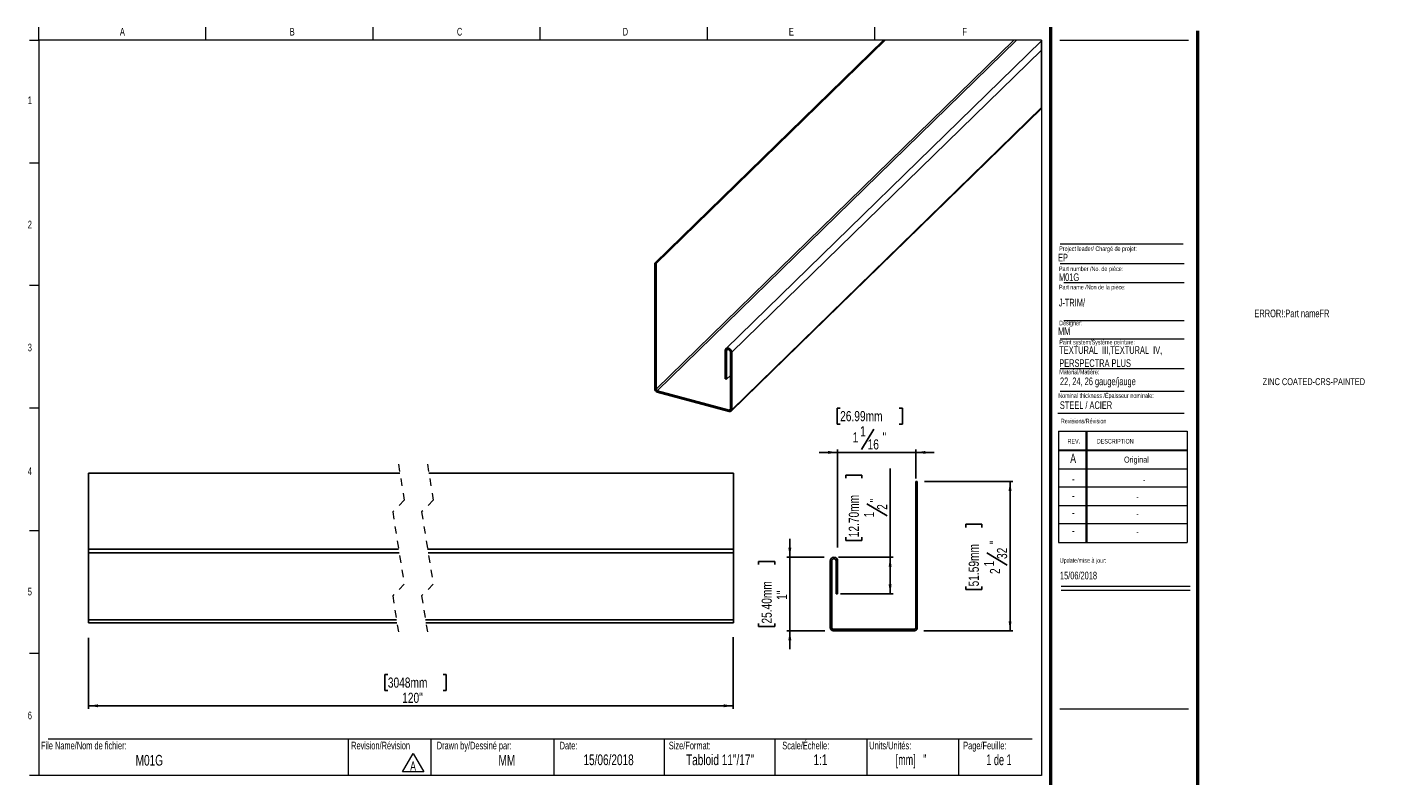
# Model space of a CAD drawing. Header units: inches. Extents: x 0.5 to 18.9, y 0.4 to 10.7.
import ezdxf

# ---------------------------------------------------------------- set-up
doc = ezdxf.new("R2010")
doc.units = ezdxf.units.IN
doc.header["$MEASUREMENT"] = 0
doc.linetypes.add('HIDDEN', pattern=[0.075, 0.05, -0.025])
doc.layers.add('FORMAT', color=7, linetype='Continuous')
doc.styles.add('SLDTEXTSTYLE0', font='TXT', dxfattribs={"width": 0.7})
doc.styles.add('SLDTEXTSTYLE1', font='TXT', dxfattribs={"width": 0.633333})
doc.styles.add('SLDTEXTSTYLE2', font='TXT', dxfattribs={"width": 0.625})
doc.styles.add('SLDTEXTSTYLE3', font='TXT', dxfattribs={"width": 0.75})
doc.dimstyles.new('SLDDIMSTYLE0', dxfattribs={"dimtxt": 0.137795, "dimasz": 0.13, "dimexe": 0, "dimexo": 0.0625, "dimgap": 0.034449, "dimtad": 1, "dimrnd": 1e-09, "dimzin": 12, "dimdsep": 46, "dimlunit": 5, "dimtxsty": 'SLDTEXTSTYLE3', "dimsah": 1, "dimcen": 0.09, "dimadec": 0, "dimazin": 3, "dimtfac": 1, "dimtmove": 0, "dimatfit": 0, "dimfxl": 1, "dimfrac": 2, "dimtolj": 1, "dimtzin": 12, "dimarcsym": 0})
doc.dimstyles.new('SLDDIMSTYLE1', dxfattribs={"dimtxt": 0.137795, "dimasz": 0.13, "dimexe": 0, "dimexo": 0.0625, "dimgap": 0.034449, "dimtad": 1, "dimdec": 6, "dimrnd": 1e-09, "dimzin": 12, "dimdsep": 46, "dimlunit": 5, "dimtxsty": 'SLDTEXTSTYLE3', "dimsah": 1, "dimcen": 0.09, "dimadec": 0, "dimazin": 3, "dimtfac": 1, "dimtofl": 0, "dimtmove": 0, "dimatfit": 3, "dimfxl": 1, "dimfrac": 2, "dimtolj": 1, "dimtzin": 12, "dimarcsym": 0})
doc.dimstyles.new('SLDDIMSTYLE2', dxfattribs={"dimtxt": 0.137795, "dimasz": 0.13, "dimexe": 0, "dimexo": 0.0625, "dimgap": 0.034449, "dimtad": 1, "dimdec": 6, "dimrnd": 1e-09, "dimzin": 12, "dimdsep": 46, "dimlunit": 5, "dimtxsty": 'SLDTEXTSTYLE3', "dimsah": 1, "dimcen": 0.09, "dimadec": 0, "dimazin": 3, "dimtfac": 1, "dimtmove": 0, "dimatfit": 0, "dimfxl": 1, "dimfrac": 2, "dimtolj": 1, "dimtzin": 12, "dimarcsym": 0})
doc.dimstyles.new('SLDDIMSTYLE3', dxfattribs={"dimtxt": 0.137795, "dimasz": 0.13, "dimexe": 0, "dimexo": 0.0625, "dimgap": 0.034449, "dimtad": 1, "dimrnd": 1e-09, "dimzin": 12, "dimdsep": 46, "dimlunit": 5, "dimtxsty": 'SLDTEXTSTYLE3', "dimsah": 1, "dimcen": 0.09, "dimadec": 0, "dimazin": 3, "dimtfac": 1, "dimtofl": 0, "dimtmove": 0, "dimatfit": 3, "dimfxl": 1, "dimfrac": 2, "dimtolj": 1, "dimtzin": 12, "dimarcsym": 0})

# ---------------------------------------------------------------- blocks, each defined once
blk = doc.blocks.new('SW_NOTE_0')
at = {"color": 0, "linetype": 'Continuous', "lineweight": 0}
for p, q in [((-0.097, 0.017), (0.049, 0.27)), ((0.049, 0.27), (0.195, 0.017)), ((0.195, 0.017), (-0.097, 0.017))]:
    blk.add_line(p, q, dxfattribs=at)
at = {"color": 0, "linetype": 'Continuous', "lineweight": 0, "insert": (0.049, 0.161), "char_height": 0.125, "attachment_point": 2, "style": 'SLDTEXTSTYLE0'}
blk.add_mtext('A', dxfattribs=at)
blk = doc.blocks.new('SW_NOTE_1')
at = {"layer": 'FORMAT', "color": 0, "char_height": 0.10417, "attachment_point": 1, "style": 'SLDTEXTSTYLE0'}
for s, insert in [('TEXTURAL  III,TEXTURAL  IV,', (0, 0.134)), ('PERSPECTRA PLUS', (0, -0.044))]:
    blk.add_mtext(s, dxfattribs=dict(at, insert=insert))
blk = doc.blocks.new('_D')
at = {"layer": 'FORMAT'}
for p, q in [((10.832, 3.487), (10.832, 3.737)), ((10.407, 3.388), (10.407, 3.43)), ((10.407, 3.43), (10.626, 3.43)), ((10.626, 3.43), (10.626, 3.388)), ((11.3, 3.487), (10.793, 3.487)), ((10.832, 3.487), (10.832, 2.487)), ((10.407, 2.585), (10.407, 2.543)), ((10.626, 2.543), (10.626, 2.585)), ((10.407, 2.543), (10.626, 2.543)), ((11.306, 2.487), (10.793, 2.487)), ((10.832, 2.487), (10.832, 2.237))]:
    blk.add_line(p, q, dxfattribs=at)
for points in [[(10.832, 3.487), (10.852, 3.617), (10.812, 3.617)], [(10.832, 2.487), (10.812, 2.357), (10.852, 2.357)]]:
    blk.add_solid(points, dxfattribs=at)
at = {"layer": 'FORMAT', "char_height": 0.1378, "attachment_point": 1, "rotation": 90, "style": 'SLDTEXTSTYLE3'}
for s, insert in [('25.40mm', (10.449, 2.585)), ('1"', (10.655, 2.907))]:
    blk.add_mtext(s, dxfattribs=dict(at, insert=insert))
blk = doc.blocks.new('_D_1')
at = {"layer": 'FORMAT'}
for p, q in [((12.195, 3.487), (12.195, 4.695)), ((11.592, 4.56), (11.592, 4.602)), ((11.592, 4.602), (11.811, 4.602)), ((11.811, 4.602), (11.811, 4.56)), ((11.879, 4.213), (12.155, 4.048)), ((11.592, 3.758), (11.592, 3.716)), ((11.592, 3.716), (11.811, 3.716)), ((11.811, 3.716), (11.811, 3.758)), ((11.495, 3.487), (12.235, 3.487)), ((12.195, 2.987), (12.195, 3.487)), ((11.521, 2.987), (12.235, 2.987))]:
    blk.add_line(p, q, dxfattribs=at)
for points in [[(12.195, 3.487), (12.175, 3.357), (12.215, 3.357)], [(12.195, 2.987), (12.215, 3.117), (12.175, 3.117)]]:
    blk.add_solid(points, dxfattribs=at)
at = {"layer": 'FORMAT', "attachment_point": 1, "rotation": 90, "style": 'SLDTEXTSTYLE3'}
for s, insert, char_height in [('12.70mm', (11.633, 3.758), 0.1378), ('"', (11.92, 4.232), 0.138), ('1', (11.84, 4.029), 0.138), ('2', (12.018, 4.131), 0.138)]:
    blk.add_mtext(s, dxfattribs=dict(at, insert=insert, char_height=char_height))
blk = doc.blocks.new('_D_2')
at = {"layer": 'FORMAT'}
for p, q in [((12.663, 4.518), (13.864, 4.518)), ((13.825, 4.518), (13.825, 2.487)), ((13.222, 3.893), (13.222, 3.935)), ((13.222, 3.935), (13.441, 3.935)), ((13.441, 3.935), (13.441, 3.893)), ((13.509, 3.546), (13.785, 3.38)), ((13.222, 3.09), (13.222, 3.048)), ((13.222, 3.048), (13.441, 3.048)), ((13.441, 3.048), (13.441, 3.09)), ((12.654, 2.487), (13.864, 2.487))]:
    blk.add_line(p, q, dxfattribs=at)
for points in [[(13.825, 4.518), (13.805, 4.388), (13.845, 4.388)], [(13.825, 2.487), (13.845, 2.617), (13.805, 2.617)]]:
    blk.add_solid(points, dxfattribs=at)
at = {"layer": 'FORMAT', "attachment_point": 1, "rotation": 90, "style": 'SLDTEXTSTYLE3'}
for s, insert, char_height in [('51.59mm', (13.263, 3.09), 0.1378), ('"', (13.55, 3.666), 0.138), ('32', (13.647, 3.463), 0.1378), ('1', (13.469, 3.361), 0.138), ('2', (13.552, 3.259), 0.138)]:
    blk.add_mtext(s, dxfattribs=dict(at, insert=insert, char_height=char_height))
blk = doc.blocks.new('_D_3')
at = {"layer": 'FORMAT'}
for p, q in [((11.516, 5.515), (11.474, 5.515)), ((11.474, 5.515), (11.474, 5.296)), ((12.319, 5.515), (12.361, 5.515)), ((12.361, 5.515), (12.361, 5.296)), ((11.474, 5.296), (11.516, 5.296)), ((11.972, 5.228), (11.806, 4.952)), ((12.361, 5.296), (12.319, 5.296)), ((11.482, 4.912), (11.232, 4.912)), ((11.482, 3.619), (11.482, 4.951)), ((11.482, 4.912), (12.544, 4.912)), ((12.544, 4.558), (12.544, 4.951)), ((12.544, 4.912), (12.794, 4.912))]:
    blk.add_line(p, q, dxfattribs=at)
for points in [[(11.482, 4.912), (11.352, 4.932), (11.352, 4.892)], [(12.544, 4.912), (12.674, 4.892), (12.674, 4.932)]]:
    blk.add_solid(points, dxfattribs=at)
at = {"layer": 'FORMAT', "attachment_point": 1, "style": 'SLDTEXTSTYLE3'}
for s, insert, char_height in [('26.99mm', (11.516, 5.474), 0.1378), ('1', (11.686, 5.185), 0.138), ('1', (11.787, 5.268), 0.138), ('"', (12.093, 5.187), 0.138), ('16', (11.889, 5.09), 0.1378)]:
    blk.add_mtext(s, dxfattribs=dict(at, insert=insert, char_height=char_height))
blk = doc.blocks.new('_D_4')
at = {"layer": 'FORMAT'}
for p, q in [((10.064, 2.401), (10.064, 1.427)), ((1.301, 2.391), (1.301, 1.427)), ((5.369, 1.892), (5.327, 1.892)), ((5.327, 1.892), (5.327, 1.673)), ((6.121, 1.892), (6.163, 1.892)), ((6.163, 1.892), (6.163, 1.673)), ((5.327, 1.673), (5.369, 1.673)), ((6.163, 1.673), (6.121, 1.673)), ((1.301, 1.467), (10.064, 1.467))]:
    blk.add_line(p, q, dxfattribs=at)
for points in [[(1.301, 1.467), (1.431, 1.447), (1.431, 1.487)], [(10.064, 1.467), (9.934, 1.487), (9.934, 1.447)]]:
    blk.add_solid(points, dxfattribs=at)
at = {"layer": 'FORMAT', "char_height": 0.1378, "attachment_point": 1, "style": 'SLDTEXTSTYLE3'}
for s, insert in [('3048mm', (5.369, 1.851)), ('120"', (5.564, 1.644))]:
    blk.add_mtext(s, dxfattribs=dict(at, insert=insert))

msp = doc.modelspace()

# ---------------------------------------------------------------- linework, layer by layer
at = {"color": 7, "linetype": 'Continuous', "lineweight": 18}
for p, q in [((0.6262516, 10.5170732), (0.6262516, 10.6939449)), ((2.8970849, 10.5170732), (2.8970849, 10.6939449)), ((5.1679183, 10.5170732), (5.1679183, 10.6939449)), ((7.4387516, 10.5170732), (7.4387516, 10.6939449)), ((9.7095849, 10.6939449), (9.7095849, 10.5170732)), ((11.9804183, 10.6939449), (11.9804183, 10.5170732)), ((0.5012516, 10.5170732), (0.6262516, 10.5170732)), ((14.2512516, 10.5170732), (0.6262516, 10.5170732)), ((0.6262516, 10.5170732), (0.6262516, 0.5170732)), ((14.2512516, 10.5170732), (14.2512516, 0.5170732)), ((14.5012516, 10.5170732), (16.2512516, 10.5170732)), ((0.5012516, 8.8504065), (0.6262516, 8.8504065)), ((14.5052809, 7.4796461), (16.192868, 7.4796461)), ((14.5578273, 7.2228331), (16.192868, 7.2228331)), ((0.5012516, 7.1837398), (0.6262516, 7.1837398)), ((14.5578273, 6.7072972), (16.192868, 6.7072972)), ((14.5052809, 6.4574028), (16.192868, 6.4574028)), ((14.5052809, 6.0531641), (16.192868, 6.0531641)), ((14.5052809, 5.7453132), (16.192868, 5.7453132)), ((0.5012516, 5.5170732), (0.6262516, 5.5170732)), ((14.4754278, 5.446808), (16.192868, 5.446808)), ((14.4811999, 5.1987495), (16.2311999, 5.1987495)), ((14.4811999, 5.1987495), (14.4811999, 3.6887495)), ((14.8561999, 5.1987495), (14.8561999, 3.6887495)), ((14.8661999, 5.1987495), (14.8661999, 3.6887495)), ((16.2311999, 5.1987495), (16.2311999, 3.6887495)), ((14.4811999, 4.9487495), (16.2311999, 4.9487495)), ((14.4811999, 4.9387495), (16.2311999, 4.9387495)), ((14.4811999, 4.6887495), (16.2311999, 4.6887495)), ((16.2311999, 4.4387495), (14.4811999, 4.4387495)), ((14.4811999, 4.1887495), (16.2311999, 4.1887495)), ((16.2311999, 3.9387495), (14.4811999, 3.9387495)), ((0.5012516, 3.8504065), (0.6262516, 3.8504065)), ((14.4811999, 3.6887495), (16.2311999, 3.6887495)), ((14.5215385, 3.094666), (16.2715385, 3.094666)), ((14.5215385, 3.0386495), (16.2715385, 3.0386495)), ((0.5012516, 2.1837398), (0.6262516, 2.1837398)), ((0.7512516, 1.0170732), (14.1262516, 1.0170732)), ((4.8316802, 1.0170732), (4.8316802, 0.5170732)), ((5.9539324, 1.0170732), (5.9539324, 0.5170732)), ((7.6262516, 1.0170732), (7.6262516, 0.5170732)), ((9.1262516, 1.0170732), (9.1262516, 0.5170732)), ((10.6262516, 1.0170732), (10.6262516, 0.5170732)), ((11.8762516, 1.0170732), (11.8762516, 0.5170732)), ((13.1262516, 1.0170732), (13.1262516, 0.5170732)), ((0.6262516, 0.5170732), (0.5012516, 0.5170732)), ((14.2512516, 0.5170732), (0.6262516, 0.5170732))]:
    msp.add_line(p, q, dxfattribs=at)
at = {"color": 7, "linetype": 'Continuous', "lineweight": 50}
for p, q in [((14.3762516, 10.6939449), (14.3762516, 0.3920732)), ((16.3762516, 0.3920732), (16.3762516, 10.6420732))]:
    msp.add_line(p, q, dxfattribs=at)
at = {"color": 7, "linetype": 'Continuous', "lineweight": 25}
for p, q in [((12.1038556, 10.5170727), (8.9961328, 7.4838393)), ((12.1264702, 10.5170727), (9.0138218, 7.4790334)), ((13.875775, 10.5170727), (9.0138218, 5.7716583)), ((13.9146846, 10.5170727), (9.0309522, 5.7504001)), ((14.2512514, 10.5062453), (9.9628122, 6.320596)), ((14.2512514, 10.3811953), (10.0419573, 6.2727949)), ((14.2512514, 9.6006325), (10.0419573, 5.4922322)), ((10.0346381, 5.4735225), (14.2512514, 9.589066)), ((8.9961328, 7.4838393), (8.9961328, 5.7764666)), ((8.9961328, 7.4838393), (9.0138218, 7.4790334)), ((9.0138218, 7.4790334), (9.0138218, 5.7716583)), ((9.9535148, 6.2968316), (9.9535148, 5.9111074)), ((9.9712038, 6.2920233), (9.9712038, 5.9062991)), ((10.0242683, 5.4970405), (10.0242683, 6.2776032)), ((10.0419573, 5.4922322), (10.0419573, 6.2727949)), ((9.9712038, 5.9062991), (9.9535148, 5.9111074)), ((10.0242683, 5.9580918), (9.9712038, 5.9062991)), ((9.0309522, 5.7504001), (10.0071379, 5.4850937)), ((9.0309522, 5.7332556), (10.0071379, 5.4679492)), ((5.5333085, 4.6276221), (1.3009422, 4.6276221)), ((1.3009422, 4.6276221), (1.3009422, 3.5963721)), ((10.0644168, 4.6276221), (5.9270097, 4.6276221)), ((10.0644168, 4.6276221), (10.0644168, 3.5963721)), ((12.544034, 4.5182471), (12.544034, 2.5263672)), ((12.564034, 4.5182471), (12.544034, 4.5182471)), ((12.564034, 4.5182471), (12.564034, 2.5263672)), ((5.5157885, 3.5963721), (1.3009422, 3.5963721)), ((1.3009422, 3.5463721), (1.3009422, 3.5963721)), ((5.5237952, 3.5463721), (1.3009422, 3.5463721)), ((1.3009422, 2.6357422), (1.3009422, 3.5463721)), ((10.0644168, 3.5963721), (5.9094897, 3.5963721)), ((10.0644168, 3.5463721), (5.9174964, 3.5463721)), ((10.0644168, 3.5463721), (10.0644168, 3.5963721)), ((10.0644168, 2.6357422), (10.0644168, 3.5463721)), ((11.381534, 2.5263672), (11.381534, 3.4369971)), ((11.401534, 2.5263672), (11.401534, 3.4369971)), ((11.461534, 3.4369971), (11.461534, 2.9869971)), ((11.481534, 3.4369971), (11.481534, 2.9869971)), ((11.461534, 2.9869971), (11.481534, 2.9869971)), ((5.4869577, 2.6357422), (1.3009422, 2.6357422)), ((1.3009422, 2.5963721), (1.3009422, 2.6357422)), ((5.4932607, 2.5963721), (1.3009422, 2.5963721)), ((10.0644168, 2.6357422), (5.8806542, 2.6357422)), ((10.0644168, 2.5963721), (5.8869619, 2.5963721)), ((10.0644168, 2.5963721), (10.0644168, 2.6357422)), ((12.5246639, 2.5069971), (11.4209041, 2.5069971)), ((12.5246639, 2.4869971), (11.4209041, 2.4869971))]:
    msp.add_line(p, q, dxfattribs=at)
at = {"color": 8, "linetype": 'Continuous', "lineweight": 25}
for p, q in [((9.9911713, 6.3115121), (9.9712038, 6.2920233)), ((10.0242683, 5.5018135), (10.0071379, 5.4850937))]:
    msp.add_line(p, q, dxfattribs=at)
at = {"color": 7, "linetype": 'HIDDEN', "lineweight": 18}
for p, q in [((5.5132844, 4.7526221), (5.5920246, 4.2610497)), ((5.9069852, 4.7526221), (5.9857254, 4.2610497)), ((5.5920246, 4.2610497), (5.4345443, 4.1035694)), ((5.9857254, 4.2610497), (5.8282451, 4.1035694)), ((5.4345443, 4.1035694), (5.5920246, 3.1204247)), ((5.8282451, 4.1035694), (5.9857254, 3.1204247)), ((5.5920246, 3.1204247), (5.4345443, 2.9629444)), ((5.4345443, 2.9629444), (5.5132844, 2.4713721)), ((5.9857254, 3.1204247), (5.8282451, 2.9629444)), ((5.8282451, 2.9629444), (5.9069852, 2.4713721))]:
    msp.add_line(p, q, dxfattribs=at)
at = {"color": 7, "linetype": 'Continuous', "lineweight": 18, "flags": 128}
msp.add_lwpolyline([(14.2512514, 9.589066), (14.2512514, 9.6006325), (14.2512514, 10.3811953), (14.2512514, 10.5062453), (14.2512514, 10.5170727), (13.9146846, 10.5170727), (13.875775, 10.5170727), (12.1264702, 10.5170727), (12.1038556, 10.5170727)], dxfattribs=at)
at = {"color": 7, "linetype": 'Continuous', "lineweight": 25, "flags": 128}
for points in [[(10.0419573, 6.2727949), (10.0385922, 6.2901108), (10.0290062, 6.3066217), (10.0146588, 6.3198099), (9.9977372, 6.3276711), (9.9808133, 6.3290087), (9.9664683, 6.3236161), (9.9568822, 6.312317), (9.9535148, 6.2968316)], [(10.0242683, 6.2776032), (10.0222502, 6.2879918), (10.0164986, 6.2978969), (10.0078911, 6.3058122), (9.9977372, 6.3105289), (9.9875833, 6.3113314), (9.9789758, 6.3080954), (9.9732242, 6.301316), (9.9712038, 6.2920233)]]:
    msp.add_lwpolyline(points, dxfattribs=at)
at = {"color": 7, "linetype": 'Continuous', "lineweight": 25}
for centre, radius, start, end in [((9.0438676, 5.779297), 0.0478186, 183.39334929, 254.33038048), ((9.0373004, 5.7730469), 0.0235196, 183.38454164, 254.34116984), ((10.0116805, 5.4968351), 0.0125895, 248.84874085, 0.93488556), ((10.0163664, 5.4918217), 0.0255942, 248.86473494, 0.91899255), ((11.431534, 3.4369971), 0.05, 360, 180), ((11.431534, 3.4369971), 0.03, 360, 180), ((11.4209041, 2.5263672), 0.0393701, 180, 270), ((11.4209041, 2.5263672), 0.0193701, 180, 270), ((12.5246639, 2.5263672), 0.0193701, 270, 0), ((12.5246639, 2.5263672), 0.0393701, 270, 0)]:
    msp.add_arc(centre, radius, start, end, dxfattribs=at)
at = {"layer": 'FORMAT', "color": 250, "lineweight": 18, "true_color": 0x454545}
msp.add_line((14.5052809, 7.7477891), (16.1756542, 7.7477891), dxfattribs=at)
at = {"layer": 'FORMAT', "lineweight": 18}
for p, q in [((11.431534, 3.4869971), (11.4560395, 3.4869971)), ((14.5012516, 1.4265536), (16.2512516, 1.4265536))]:
    msp.add_line(p, q, dxfattribs=at)

# ---------------------------------------------------------------- block references
at = {"color": 7, "linetype": 'Continuous', "lineweight": 0}
msp.add_blockref('SW_NOTE_0', (5.6629239, 0.5500403), dxfattribs=at)
at = {"layer": 'FORMAT'}
msp.add_blockref('SW_NOTE_1', (14.4936793, 6.2219515), dxfattribs=at)

# ---------------------------------------------------------------- texts
at = {"color": 7, "linetype": 'Continuous', "lineweight": 0}
for s, insert, char_height, attachment_point, style in [('A', (1.7614258, 10.6839024), 0.1041667, 2, 'SLDTEXTSTYLE0'), ('B', (4.0695891, 10.6839024), 0.1041667, 2, 'SLDTEXTSTYLE0'), ('C', (6.3441318, 10.6839024), 0.1041667, 2, 'SLDTEXTSTYLE0'), ('D', (8.5974733, 10.6839024), 0.1041667, 2, 'SLDTEXTSTYLE0'), ('E', (10.8526565, 10.6839024), 0.1041667, 2, 'SLDTEXTSTYLE0'), ('F', (13.2074254, 10.6839024), 0.1041667, 2, 'SLDTEXTSTYLE0'), ('1', (0.5037246, 9.7518248), 0.1041667, 2, 'SLDTEXTSTYLE0'), ('2', (0.5037246, 8.0618626), 0.1041667, 2, 'SLDTEXTSTYLE0'), ('EP', (14.4770103, 7.6126145), 0.10416667, 1, 'SLDTEXTSTYLE0'), ('Project leader/ Chargé de projet:', (14.4927736, 7.7128037), 0.0625, 1, 'SLDTEXTSTYLE0'), ('Part number /No. de pièce:', (14.4892638, 7.4395042), 0.0625, 1, 'SLDTEXTSTYLE0'), ('M01G', (14.4892638, 7.3462932), 0.10416667, 1, 'SLDTEXTSTYLE0'), ('Designer:', (14.4927736, 6.7027068), 0.0625, 1, 'SLDTEXTSTYLE0'), ('MM', (14.4770103, 6.6115619), 0.10416667, 1, 'SLDTEXTSTYLE0'), ('3', (0.5037246, 6.3910002), 0.1041667, 2, 'SLDTEXTSTYLE0'), ('Paint system/Système peinture:', (14.4936793, 6.4423393), 0.0625, 1, 'SLDTEXTSTYLE0'), ('ZINC COATED-CRS-PAINTED', (17.2579034, 5.920721), 0.09375, 1, 'SLDTEXTSTYLE0'), ('Nominal thickness /Épaisseur nominale:', (14.4802784, 5.7152135), 0.0625, 1, 'SLDTEXTSTYLE0'), ('STEEL / ACIER', (14.5019361, 5.6065758), 0.104166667, 1, 'SLDTEXTSTYLE0'), ('Revisions/Révision', (14.5156012, 5.3694188), 0.0625, 1, 'SLDTEXTSTYLE0'), ('REV.', (14.6062312, 5.0951297), 0.0625, 1, 'SLDTEXTSTYLE0'), ('DESCRIPTION', (15.0041424, 5.0951297), 0.0625, 1, 'SLDTEXTSTYLE0'), ('A', (14.6820414, 4.8942809), 0.125, 2, 'SLDTEXTSTYLE0'), ('Original', (15.5419694, 4.8554617), 0.08333333, 2, 'SLDTEXTSTYLE0'), ('4', (0.5037246, 4.7085424), 0.1041667, 2, 'SLDTEXTSTYLE0'), ('-', (14.6833579, 4.6174037), 0.125, 2, 'SLDTEXTSTYLE0'), ('-', (15.6471739, 4.5785845), 0.0833333, 2, 'SLDTEXTSTYLE0'), ('-', (14.6833579, 4.3881653), 0.125, 2, 'SLDTEXTSTYLE0'), ('-', (15.5556728, 4.3493461), 0.0833333, 2, 'SLDTEXTSTYLE0'), ('-', (14.6833579, 4.1569001), 0.125, 2, 'SLDTEXTSTYLE0'), ('-', (15.5556728, 4.118081), 0.0833333, 2, 'SLDTEXTSTYLE0'), ('-', (14.6833579, 3.9142956), 0.125, 2, 'SLDTEXTSTYLE0'), ('-', (15.5556728, 3.8754764), 0.0833333, 2, 'SLDTEXTSTYLE0'), ('Update/mise à jour:', (14.5009021, 3.4746831), 0.0625, 1, 'SLDTEXTSTYLE0'), ('15/06/2018', (14.5029298, 3.2903145), 0.10416667, 1, 'SLDTEXTSTYLE0'), ('5', (0.5037246, 3.0715769), 0.1041667, 2, 'SLDTEXTSTYLE0'), ('6', (0.5037246, 1.3878409), 0.1041667, 2, 'SLDTEXTSTYLE0'), ('File Name/Nom de fichier:', (0.6549319, 0.9786785), 0.104166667, 1, 'SLDTEXTSTYLE0'), ('Revision/Révision', (4.8700984, 0.9786785), 0.104166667, 1, 'SLDTEXTSTYLE0'), ('Drawn by/Dessiné par:', (6.0332993, 0.9786785), 0.104166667, 1, 'SLDTEXTSTYLE0'), ('Date:', (7.7035091, 0.9786785), 0.10416667, 1, 'SLDTEXTSTYLE0'), ('Size/Format:', (9.1875093, 0.9786785), 0.104166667, 1, 'SLDTEXTSTYLE0'), ('Scale/Échelle:', (10.7293877, 0.9786785), 0.104166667, 1, 'SLDTEXTSTYLE0'), ('Units/Unités:', (11.9111167, 0.9786785), 0.104166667, 1, 'SLDTEXTSTYLE0'), ('Page/Feuille:', (13.1879976, 0.9786785), 0.104166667, 1, 'SLDTEXTSTYLE0'), ('M01G', (2.1277234, 0.7993968), 0.14583333, 2, 'SLDTEXTSTYLE0'), ('MM', (6.9863934, 0.7993968), 0.14583333, 2, 'SLDTEXTSTYLE0'), ('15/06/2018', (8.3687858, 0.805962), 0.14583333, 2, 'SLDTEXTSTYLE0'), ('Tabloid 11"/17"', (9.8831067, 0.805962), 0.145833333, 2, 'SLDTEXTSTYLE0'), ('1:1', (11.2474421, 0.805962), 0.14583333, 2, 'SLDTEXTSTYLE0'), ('[mm]   "', (12.4789981, 0.805962), 0.14583333, 2, 'SLDTEXTSTYLE2'), ('1 de 1', (13.6742198, 0.805962), 0.14583333, 2, 'SLDTEXTSTYLE1')]:
    msp.add_mtext(s, dxfattribs=dict(at, insert=insert, char_height=char_height, attachment_point=attachment_point, style=style))
at = {"layer": 'FORMAT', "attachment_point": 1, "style": 'SLDTEXTSTYLE0'}
for s, insert, char_height in [('Part name /Non de la pièce:', (14.4892638, 7.1904184), 0.0625), ('J-TRIM/', (14.4859729, 7.000589), 0.10416667), ('ERROR!:Part nameFR', (17.1463816, 6.8539833), 0.104166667), ('Material/Matière:', (14.4936793, 6.0368173), 0.0625), ('22, 24, 26 gauge/jauge', (14.503118, 5.9304258), 0.104166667)]:
    msp.add_mtext(s, dxfattribs=dict(at, insert=insert, char_height=char_height))

# ---------------------------------------------------------------- dimensions: what is measured, and where the dimension line sits
at = {"layer": 'FORMAT'}
for base, p1, p2, angle, dimstyle, picture, middle in [((12.544034, 4.9119479), (11.481534, 3.4369971), (12.544034, 4.5182471), 0, 'SLDDIMSTYLE2', '_D_3', (11.917553, 4.9119479)), ((12.1954331, 3.4869971), (11.481534, 2.9869971), (11.4560395, 3.4869971), 90, 'SLDDIMSTYLE1', '_D_1', (12.1954331, 4.159)), ((13.8250802, 2.4869971), (12.564034, 4.5182471), (12.5246639, 2.4869971), 90, 'SLDDIMSTYLE1', '_D_2', (13.8250802, 3.491267)), ((10.8323881, 2.4869971), (11.431534, 3.4869971), (11.4209041, 2.4869971), 90, 'SLDDIMSTYLE0', '_D', (10.8323881, 2.986258))]:
    dim = msp.add_linear_dim(base=base, p1=p1, p2=p2, angle=angle, dimstyle=dimstyle, dxfattribs=at)
    dim.commit()
    dim.dimension.update_dxf_attribs({"geometry": picture, "text_midpoint": middle, "dimtype": 160})
dim = msp.add_linear_dim(base=(10.0644149, 1.4668058), p1=(1.3009442, 2.5963721), p2=(10.0644149, 2.5963721), angle=0, text='120"', dimstyle='SLDDIMSTYLE3', dxfattribs=at)
dim.commit()
dim.dimension.update_dxf_attribs({"geometry": '_D_4', "text_midpoint": (5.7450383, 1.4668058), "dimtype": 160})

doc.saveas('drawing.dxf')
